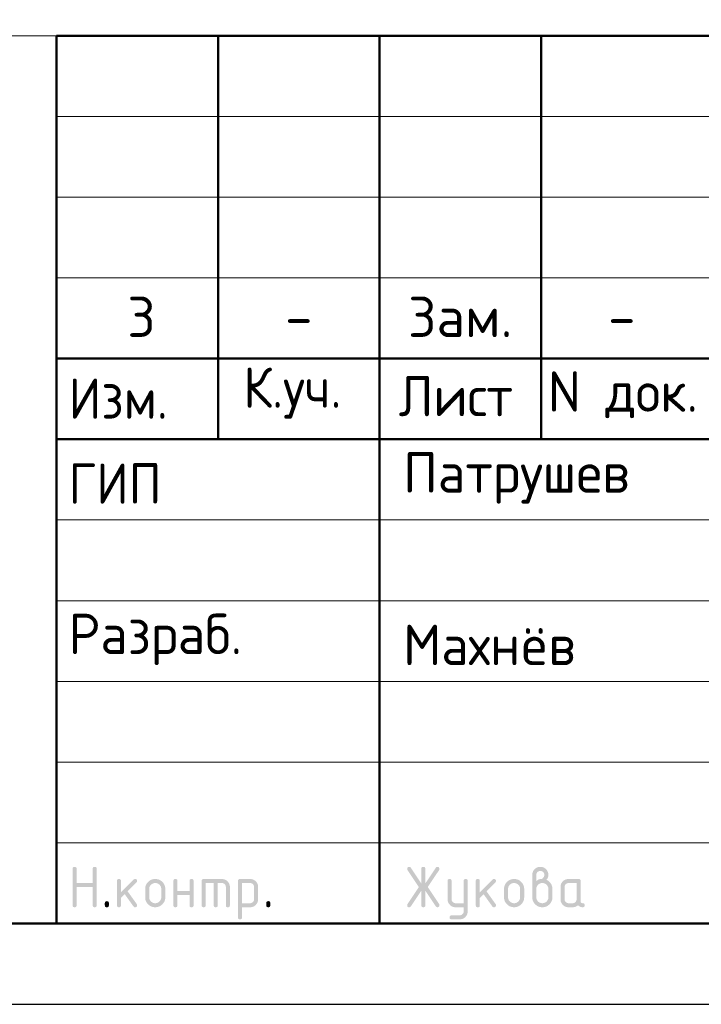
# Model space of a CAD drawing. Header units: millimetres. Extents: x 0 to 42000, y 0 to 29700.
# Tile 5 of 9: x 22772 to 26992, y 0 to 6099. Entities that reach past the tile are written whole.
import ezdxf

# ---------------------------------------------------------------- set-up
doc = ezdxf.new("R2010")
doc.units = ezdxf.units.MM
doc.layers.add('Standard', color=7, linetype='Continuous', lineweight=25)
doc.styles.add('ISOCPEUR', font='txt')

msp = doc.modelspace()

# ---------------------------------------------------------------- hatches: boundary and pattern name
at = {"layer": 'Standard', "linetype": 'Continuous', "lineweight": 25, "transparency": 33554687}
for points in [[(23099.1, 613.8), (23099.1, 838.8), (23099.1, 840.4), (23099.3, 841.7), (23099.5, 843.1), (23099.9, 844.3), (23100.3, 845.4), (23100.8, 846.4), (23101.4, 847.4), (23102.2, 848.2), (23103, 848.9), (23104, 849.5), (23104.9, 850.1), (23106.1, 850.5), (23107.3, 850.9), (23108.7, 851.1), (23110, 851.3), (23111.6, 851.3), (23113.2, 851.3), (23114.5, 851.1), (23115.9, 850.9), (23117.1, 850.5), (23118.3, 850.1), (23119.2, 849.5), (23120.2, 848.9), (23121, 848.2), (23121.8, 847.4), (23122.4, 846.4), (23123, 845.4), (23123.3, 844.3), (23123.7, 843.1), (23123.9, 841.7), (23124.1, 840.4), (23124.1, 838.8), (23124.1, 751.3), (23223.9, 751.3), (23223.9, 838.8), (23223.9, 840.4), (23224, 841.7), (23224.2, 843.1), (23224.6, 844.3), (23225, 845.4), (23225.6, 846.4), (23226.2, 847.4), (23227, 848.2), (23227.8, 848.9), (23228.7, 849.5), (23229.7, 850.1), (23230.9, 850.5), (23232.1, 850.9), (23233.4, 851.1), (23234.8, 851.3), (23236.4, 851.3), (23237.9, 851.3), (23239.3, 851.1), (23240.7, 850.9), (23241.9, 850.5), (23243, 850.1), (23244, 849.5), (23245, 848.9), (23245.8, 848.2), (23246.6, 847.4), (23247.1, 846.4), (23247.7, 845.4), (23248.1, 844.3), (23248.5, 843.1), (23248.7, 841.7), (23248.9, 840.4), (23248.9, 838.8), (23248.9, 613.8), (23248.9, 612.2), (23248.7, 610.9), (23248.5, 609.5), (23248.1, 608.3), (23247.7, 607.1), (23247.1, 606.2), (23246.6, 605.2), (23245.8, 604.4), (23245, 603.6), (23244, 603), (23243, 602.5), (23241.9, 602.1), (23240.7, 601.7), (23239.3, 601.5), (23237.9, 601.3), (23236.4, 601.3), (23234.8, 601.3), (23233.4, 601.5), (23232.1, 601.7), (23230.9, 602.1), (23229.7, 602.5), (23228.7, 603), (23227.8, 603.6), (23227, 604.4), (23226.2, 605.2), (23225.6, 606.2), (23225, 607.1), (23224.6, 608.3), (23224.2, 609.5), (23224, 610.9), (23223.9, 612.2), (23223.9, 613.8), (23223.9, 726.3), (23124.1, 726.3), (23124.1, 613.8), (23124.1, 612.2), (23123.9, 610.9), (23123.7, 609.5), (23123.3, 608.3), (23123, 607.1), (23122.4, 606.2), (23121.8, 605.2), (23121, 604.4), (23120.2, 603.6), (23119.2, 603), (23118.3, 602.5), (23117.1, 602.1), (23115.9, 601.7), (23114.5, 601.5), (23113.2, 601.3), (23111.6, 601.3), (23110, 601.3), (23108.7, 601.5), (23107.3, 601.7), (23106.1, 602.1), (23104.9, 602.5), (23104, 603), (23103, 603.6), (23102.2, 604.4), (23101.4, 605.2), (23100.8, 606.2), (23100.3, 607.1), (23099.9, 608.3), (23099.5, 609.5), (23099.3, 610.9), (23099.1, 612.2)], [(25258.5, 703.7), (25194, 606.8), (25193.1, 605.4), (25192, 604.4), (25190.9, 603.3), (25189.5, 602.7), (25188.2, 602), (25186.7, 601.6), (25185.1, 601.3), (25183.4, 601.3), (25181.8, 601.3), (25180.5, 601.5), (25179.1, 601.7), (25178, 602.1), (25176.8, 602.5), (25175.9, 603.1), (25174.9, 603.7), (25174.1, 604.5), (25173.4, 605.4), (25172.8, 606.4), (25172.2, 607.4), (25171.8, 608.6), (25171.4, 609.9), (25171.3, 611.3), (25171.1, 612.7), (25171.1, 614.3), (25171.1, 616), (25171.6, 617.6), (25172.1, 619.2), (25173.1, 620.8), (25243.4, 726.2), (25173.1, 831.6), (25172.1, 833.2), (25171.6, 834.9), (25171.1, 836.5), (25171.1, 838.2), (25171.1, 839.9), (25171.3, 841.3), (25171.5, 842.7), (25171.8, 843.9), (25172.2, 845.2), (25172.8, 846.2), (25173.4, 847.2), (25174.2, 848), (25175, 848.8), (25175.9, 849.4), (25176.9, 850.1), (25178.1, 850.5), (25179.3, 850.9), (25180.6, 851.1), (25182, 851.3), (25183.6, 851.3), (25185.2, 851.3), (25186.7, 850.9), (25188.2, 850.6), (25189.5, 849.9), (25190.8, 849.2), (25191.9, 848.1), (25193, 847), (25194, 845.6), (25258.5, 748.9), (25258.5, 838.8), (25258.5, 840.3), (25258.7, 841.7), (25258.9, 843.1), (25259.3, 844.3), (25259.7, 845.4), (25260.3, 846.4), (25260.9, 847.4), (25261.7, 848.2), (25262.5, 848.9), (25263.4, 849.5), (25264.4, 850.1), (25265.6, 850.5), (25266.8, 850.9), (25268.1, 851.1), (25269.5, 851.3), (25271.1, 851.3), (25272.6, 851.3), (25274, 851.1), (25275.4, 850.9), (25276.5, 850.5), (25277.7, 850.1), (25278.7, 849.5), (25279.7, 848.9), (25280.5, 848.2), (25281.2, 847.4), (25281.8, 846.4), (25282.4, 845.4), (25282.8, 844.3), (25283.2, 843.1), (25283.4, 841.7), (25283.6, 840.3), (25283.6, 838.8), (25283.6, 748.9), (25348.1, 845.6), (25349.1, 847), (25350.2, 848.1), (25351.4, 849.2), (25352.7, 849.9), (25354, 850.6), (25355.5, 850.9), (25357, 851.3), (25358.7, 851.3), (25360, 851.3), (25361.2, 851), (25362.4, 850.8), (25363.5, 850.3), (25364.6, 849.9), (25365.6, 849.2), (25366.6, 848.4), (25367.5, 847.5), (25368.4, 846.6), (25369, 845.5), (25369.7, 844.5), (25370.2, 843.4), (25370.6, 842.3), (25370.8, 841.1), (25371.1, 839.9), (25371.1, 838.6), (25371.1, 836.7), (25370.5, 835), (25370, 833.2), (25369, 831.6), (25298.7, 726.2), (25369, 620.8), (25370, 619.2), (25370.5, 617.5), (25371.1, 615.8), (25371.1, 614), (25371.1, 612.7), (25370.8, 611.5), (25370.6, 610.3), (25370.2, 609.2), (25369.7, 608.1), (25369.1, 607), (25368.4, 606), (25367.5, 605.1), (25366.7, 604.1), (25365.7, 603.4), (25364.7, 602.7), (25363.6, 602.2), (25362.6, 601.8), (25361.4, 601.5), (25360.2, 601.3), (25358.9, 601.3), (25357.1, 601.3), (25355.6, 601.6), (25354, 602), (25352.6, 602.7), (25351.3, 603.3), (25350.2, 604.4), (25349, 605.4), (25348.1, 606.8), (25283.6, 703.7), (25283.6, 613.8), (25283.6, 612.2), (25283.4, 610.8), (25283.2, 609.5), (25282.8, 608.3), (25282.4, 607.1), (25281.8, 606.2), (25281.2, 605.2), (25280.5, 604.4), (25279.7, 603.6), (25278.7, 603), (25277.7, 602.5), (25276.5, 602.1), (25275.4, 601.7), (25274, 601.5), (25272.6, 601.3), (25271.1, 601.3), (25269.5, 601.3), (25268.1, 601.5), (25266.8, 601.7), (25265.6, 602.1), (25264.4, 602.5), (25263.4, 603), (25262.5, 603.6), (25261.7, 604.4), (25260.9, 605.2), (25260.3, 606.2), (25259.7, 607.1), (25259.3, 608.3), (25258.9, 609.5), (25258.7, 610.8), (25258.5, 612.2), (25258.5, 613.8)], [(23398.9, 694), (23477.5, 772.6), (23478.4, 773.4), (23479.4, 774.1), (23480.4, 774.8), (23481.5, 775.2), (23482.7, 775.7), (23483.9, 775.9), (23485.1, 776.1), (23486.4, 776.1), (23488, 776.1), (23489.3, 775.9), (23490.7, 775.8), (23491.9, 775.4), (23493.1, 775), (23494, 774.4), (23495, 773.8), (23495.8, 773), (23496.6, 772.2), (23497.1, 771.3), (23497.7, 770.3), (23498.1, 769.1), (23498.5, 767.9), (23498.7, 766.6), (23498.9, 765.2), (23498.9, 763.7), (23498.9, 762.4), (23498.7, 761.3), (23498.4, 760.1), (23498, 759), (23497.5, 757.9), (23496.8, 756.9), (23496.1, 755.9), (23495.1, 754.9), (23440.2, 700.1), (23496.4, 621), (23497.7, 619.3), (23498.3, 617.4), (23498.9, 615.6), (23498.9, 613.6), (23498.9, 612.1), (23498.7, 610.7), (23498.5, 609.4), (23498.1, 608.2), (23497.7, 607), (23497.1, 606.1), (23496.6, 605.1), (23495.8, 604.4), (23495, 603.6), (23494, 603), (23493.1, 602.4), (23491.9, 602.1), (23490.7, 601.7), (23489.3, 601.5), (23488, 601.3), (23486.4, 601.3), (23484.8, 601.3), (23483.3, 601.6), (23481.8, 601.9), (23480.5, 602.6), (23479.2, 603.3), (23478.1, 604.3), (23477, 605.3), (23476, 606.6), (23422.2, 682.1), (23398.9, 658.8), (23398.9, 613.8), (23398.9, 612.2), (23398.7, 610.9), (23398.6, 609.5), (23398.2, 608.3), (23397.8, 607.1), (23397.2, 606.2), (23396.6, 605.2), (23395.8, 604.4), (23395, 603.6), (23394, 603), (23393.1, 602.5), (23391.9, 602.1), (23390.7, 601.7), (23389.4, 601.5), (23388, 601.3), (23386.4, 601.3), (23384.9, 601.3), (23383.5, 601.5), (23382.1, 601.7), (23380.9, 602.1), (23379.8, 602.5), (23378.8, 603), (23377.8, 603.6), (23377, 604.4), (23376.2, 605.2), (23375.7, 606.2), (23375.1, 607.1), (23374.7, 608.3), (23374.3, 609.5), (23374.1, 610.8), (23373.9, 612.2), (23373.9, 613.8), (23373.9, 763.7), (23373.9, 765.2), (23374.1, 766.6), (23374.3, 767.9), (23374.7, 769.1), (23375.1, 770.3), (23375.7, 771.3), (23376.2, 772.2), (23377, 773), (23377.8, 773.8), (23378.8, 774.4), (23379.8, 775), (23380.9, 775.4), (23382.1, 775.8), (23383.5, 775.9), (23384.9, 776.1), (23386.4, 776.1), (23388, 776.1), (23389.4, 775.9), (23390.7, 775.8), (23391.9, 775.4), (23393.1, 775), (23394, 774.4), (23395, 773.8), (23395.8, 773), (23396.6, 772.2), (23397.2, 771.3), (23397.8, 770.3), (23398.2, 769.1), (23398.6, 767.9), (23398.7, 766.6), (23398.9, 765.2), (23398.9, 763.7)], [(23748.7, 676.2), (23748.7, 613.8), (23748.7, 612.2), (23748.5, 610.8), (23748.3, 609.5), (23747.9, 608.3), (23747.5, 607.1), (23746.9, 606.2), (23746.3, 605.2), (23745.5, 604.4), (23744.8, 603.6), (23743.8, 603), (23742.8, 602.5), (23741.6, 602.1), (23740.4, 601.7), (23739.1, 601.5), (23737.7, 601.3), (23736.1, 601.3), (23734.6, 601.3), (23733.2, 601.5), (23731.8, 601.7), (23730.7, 602.1), (23729.5, 602.5), (23728.5, 603), (23727.5, 603.6), (23726.8, 604.4), (23726, 605.2), (23725.4, 606.2), (23724.8, 607.1), (23724.4, 608.3), (23724, 609.5), (23723.8, 610.8), (23723.6, 612.2), (23723.6, 613.8), (23723.6, 763.7), (23723.6, 765.2), (23723.8, 766.6), (23724, 767.9), (23724.4, 769.1), (23724.8, 770.3), (23725.4, 771.3), (23726, 772.2), (23726.8, 773), (23727.5, 773.8), (23728.5, 774.4), (23729.5, 775), (23730.7, 775.4), (23731.8, 775.8), (23733.2, 775.9), (23734.6, 776.1), (23736.1, 776.1), (23737.7, 776.1), (23739.1, 775.9), (23740.4, 775.8), (23741.6, 775.4), (23742.8, 775), (23743.8, 774.4), (23744.8, 773.8), (23745.5, 773), (23746.3, 772.2), (23746.9, 771.3), (23747.5, 770.3), (23747.9, 769.1), (23748.3, 768), (23748.5, 766.6), (23748.7, 765.2), (23748.7, 763.7), (23748.7, 701.2), (23823.3, 701.2), (23823.3, 763.7), (23823.3, 765.2), (23823.5, 766.6), (23823.7, 768), (23824.1, 769.1), (23824.5, 770.3), (23825.1, 771.3), (23825.7, 772.2), (23826.5, 773), (23827.3, 773.8), (23828.2, 774.4), (23829.2, 775), (23830.4, 775.4), (23831.6, 775.8), (23832.9, 775.9), (23834.3, 776.1), (23835.9, 776.1), (23837.4, 776.1), (23838.8, 775.9), (23840.2, 775.8), (23841.3, 775.4), (23842.5, 775), (23843.5, 774.4), (23844.5, 773.8), (23845.3, 773), (23846, 772.2), (23846.6, 771.3), (23847.2, 770.3), (23847.6, 769.1), (23848, 767.9), (23848.2, 766.6), (23848.4, 765.2), (23848.4, 763.7), (23848.4, 613.8), (23848.4, 612.2), (23848.2, 610.8), (23848, 609.5), (23847.6, 608.3), (23847.2, 607.1), (23846.6, 606.2), (23846, 605.2), (23845.3, 604.4), (23844.5, 603.6), (23843.5, 603), (23842.5, 602.5), (23841.3, 602.1), (23840.2, 601.7), (23838.8, 601.5), (23837.4, 601.3), (23835.9, 601.3), (23834.3, 601.3), (23832.9, 601.5), (23831.6, 601.7), (23830.4, 602.1), (23829.2, 602.5), (23828.2, 603), (23827.3, 603.6), (23826.5, 604.4), (23825.7, 605.2), (23825.1, 606.2), (23824.5, 607.1), (23824.1, 608.3), (23823.7, 609.5), (23823.5, 610.8), (23823.3, 612.2), (23823.3, 613.8), (23823.3, 676.2)], [(23911, 776.1), (24023.4, 776.1), (24026, 776.1), (24028.5, 775.9), (24031, 775.7), (24033.4, 775.2), (24035.8, 774.8), (24038.1, 774.1), (24040.4, 773.4), (24042.6, 772.5), (24044.8, 771.6), (24047, 770.5), (24049.1, 769.3), (24051.1, 767.9), (24053.1, 766.6), (24055, 765), (24056.9, 763.4), (24058.8, 761.6), (24060.6, 759.7), (24062.2, 757.8), (24063.8, 755.9), (24065.1, 753.9), (24066.5, 751.9), (24067.6, 749.8), (24068.8, 747.7), (24069.7, 745.4), (24070.6, 743.2), (24071.3, 740.9), (24072, 738.6), (24072.4, 736.2), (24072.9, 733.8), (24073.1, 731.3), (24073.3, 728.8), (24073.3, 726.2), (24073.3, 613.8), (24073.3, 612.2), (24073.1, 610.8), (24072.9, 609.5), (24072.6, 608.3), (24072.2, 607.1), (24071.6, 606.2), (24071, 605.2), (24070.2, 604.4), (24069.4, 603.6), (24068.4, 603), (24067.5, 602.5), (24066.3, 602.1), (24065.1, 601.7), (24063.8, 601.5), (24062.4, 601.3), (24060.8, 601.3), (24059.3, 601.3), (24057.9, 601.5), (24056.5, 601.7), (24055.3, 602.1), (24054.2, 602.5), (24053.2, 603), (24052.2, 603.6), (24051.4, 604.4), (24050.6, 605.2), (24050.1, 606.2), (24049.5, 607.1), (24049.1, 608.3), (24048.7, 609.5), (24048.5, 610.8), (24048.3, 612.2), (24048.3, 613.8), (24048.3, 726.1), (24048.3, 728.8), (24047.8, 731.2), (24047.4, 733.7), (24046.5, 735.9), (24045.6, 738.1), (24044.3, 740.1), (24042.9, 742.1), (24041.1, 743.9), (24039.3, 745.7), (24037.3, 747.1), (24035.3, 748.4), (24033.1, 749.3), (24030.9, 750.2), (24028.4, 750.7), (24026, 751.1), (24023.4, 751.1), (23998.4, 751.1), (23998.4, 613.8), (23998.4, 612.2), (23998.2, 610.8), (23998, 609.5), (23997.7, 608.3), (23997.3, 607.1), (23996.7, 606.2), (23996.1, 605.2), (23995.3, 604.4), (23994.5, 603.6), (23993.5, 603), (23992.6, 602.5), (23991.4, 602.1), (23990.2, 601.7), (23988.8, 601.5), (23987.5, 601.3), (23985.9, 601.3), (23984.3, 601.3), (23983, 601.5), (23981.6, 601.7), (23980.4, 602.1), (23979.3, 602.5), (23978.3, 603), (23977.3, 603.6), (23976.5, 604.4), (23975.7, 605.2), (23975.2, 606.2), (23974.6, 607.1), (23974.2, 608.3), (23973.8, 609.5), (23973.6, 610.8), (23973.4, 612.2), (23973.4, 613.8), (23973.4, 751.1), (23923.5, 751.1), (23923.5, 613.8), (23923.5, 612.2), (23923.3, 610.8), (23923.1, 609.5), (23922.7, 608.3), (23922.4, 607.1), (23921.8, 606.2), (23921.2, 605.2), (23920.4, 604.4), (23919.6, 603.6), (23918.6, 603), (23917.7, 602.5), (23916.5, 602.1), (23915.3, 601.7), (23913.9, 601.5), (23912.6, 601.3), (23911, 601.3), (23909.4, 601.3), (23908.1, 601.5), (23906.7, 601.7), (23905.5, 602.1), (23904.4, 602.5), (23903.4, 603), (23902.4, 603.6), (23901.6, 604.4), (23900.8, 605.2), (23900.2, 606.2), (23899.7, 607.1), (23899.3, 608.3), (23898.9, 609.5), (23898.7, 610.8), (23898.5, 612.2), (23898.5, 613.8), (23898.5, 763.7), (23898.5, 765.2), (23898.7, 766.6), (23898.9, 767.9), (23899.3, 769.1), (23899.6, 770.3), (23900.2, 771.3), (23900.8, 772.2), (23901.6, 773), (23902.4, 773.8), (23903.4, 774.4), (23904.3, 775), (23905.5, 775.4), (23906.7, 775.8), (23908, 775.9), (23909.4, 776.1)], [(25520.8, 576), (25520.8, 601.3), (25471, 601.3), (25468.3, 601.3), (25465.8, 601.5), (25463.3, 601.7), (25460.9, 602.2), (25458.5, 602.6), (25456.2, 603.3), (25453.8, 604), (25451.6, 604.9), (25449.4, 605.8), (25447.3, 607), (25445.2, 608.1), (25443.2, 609.5), (25441.2, 610.8), (25439.3, 612.4), (25437.4, 614), (25435.6, 615.9), (25433.8, 617.7), (25432.2, 619.6), (25430.6, 621.5), (25429.2, 623.5), (25427.9, 625.6), (25426.8, 627.7), (25425.6, 629.8), (25424.7, 632), (25423.8, 634.2), (25423.1, 636.5), (25422.5, 638.8), (25422, 641.2), (25421.6, 643.6), (25421.3, 646.1), (25421.1, 648.6), (25421.1, 651.2), (25421.1, 763.7), (25421.1, 765.2), (25421.3, 766.6), (25421.5, 767.9), (25421.9, 769.1), (25422.3, 770.3), (25422.9, 771.3), (25423.5, 772.2), (25424.2, 773), (25425, 773.8), (25426, 774.4), (25427, 775), (25428.1, 775.4), (25429.3, 775.8), (25430.7, 775.9), (25432.1, 776.1), (25433.6, 776.1), (25435.2, 776.1), (25436.6, 775.9), (25437.9, 775.8), (25439.1, 775.4), (25440.3, 775), (25441.3, 774.4), (25442.2, 773.8), (25443, 773), (25443.8, 772.2), (25444.4, 771.3), (25445, 770.3), (25445.4, 769.1), (25445.8, 768), (25446, 766.6), (25446.2, 765.2), (25446.2, 763.7), (25446.2, 651.3), (25446.2, 648.8), (25446.6, 646.4), (25447.1, 644), (25448, 641.8), (25448.9, 639.6), (25450.3, 637.6), (25451.7, 635.6), (25453.5, 633.7), (25455.3, 631.9), (25457.4, 630.5), (25459.4, 629.1), (25461.6, 628.2), (25463.8, 627.3), (25466.1, 626.8), (25468.5, 626.3), (25471, 626.3), (25520.8, 626.3), (25520.8, 763.7), (25520.8, 765.2), (25521, 766.6), (25521.2, 768), (25521.6, 769.1), (25522, 770.3), (25522.6, 771.3), (25523.2, 772.2), (25524, 773), (25524.7, 773.8), (25525.7, 774.4), (25526.7, 775), (25527.9, 775.4), (25529, 775.8), (25530.4, 775.9), (25531.8, 776.1), (25533.4, 776.1), (25534.9, 776.1), (25536.3, 775.9), (25537.7, 775.8), (25538.8, 775.4), (25540, 775), (25541, 774.4), (25542, 773.8), (25542.7, 773), (25543.5, 772.2), (25544.1, 771.3), (25544.7, 770.3), (25545.1, 769.1), (25545.5, 768), (25545.7, 766.6), (25545.9, 765.2), (25545.9, 763.7), (25545.9, 576.3), (25545.9, 573.7), (25545.7, 571.2), (25545.4, 568.7), (25545, 566.3), (25544.5, 563.9), (25543.9, 561.6), (25543.2, 559.3), (25542.3, 557.1), (25541.4, 554.9), (25540.3, 552.8), (25539.2, 550.6), (25537.9, 548.6), (25536.5, 546.6), (25535, 544.7), (25533.4, 542.8), (25531.6, 540.9), (25529.8, 539.1), (25528, 537.5), (25526.1, 535.9), (25524.1, 534.6), (25522.1, 533.2), (25520, 532.1), (25517.9, 530.9), (25515.7, 530), (25513.5, 529.1), (25511.2, 528.4), (25509, 527.7), (25506.6, 527.3), (25504.2, 526.8), (25501.7, 526.6), (25499.2, 526.4), (25496.6, 526.4), (25446.2, 526.4), (25444.6, 526.4), (25443.2, 526.6), (25441.9, 526.8), (25440.7, 527.2), (25439.5, 527.6), (25438.5, 528.1), (25437.6, 528.7), (25436.8, 529.5), (25436, 530.3), (25435.4, 531.3), (25434.8, 532.3), (25434.4, 533.4), (25434, 534.6), (25433.9, 536), (25433.7, 537.3), (25433.7, 538.9), (25433.7, 540.1), (25433.9, 541.3), (25434.1, 542.5), (25434.6, 543.5), (25435.1, 544.6), (25435.8, 545.7), (25436.5, 546.7), (25437.4, 547.6), (25438.4, 548.6), (25439.4, 549.3), (25440.4, 550), (25441.5, 550.5), (25442.6, 550.9), (25443.8, 551.2), (25444.9, 551.4), (25446.2, 551.4), (25495.9, 551.4), (25498.6, 551.4), (25501, 551.9), (25503.4, 552.3), (25505.7, 553.2), (25507.9, 554), (25509.9, 555.4), (25511.9, 556.7), (25513.7, 558.4), (25515.5, 560.2), (25516.8, 562.1), (25518.1, 564.1), (25519, 566.3), (25519.9, 568.5), (25520.4, 570.9), (25520.8, 573.3)], [(25621, 694), (25699.6, 772.6), (25700.5, 773.4), (25701.5, 774.1), (25702.5, 774.8), (25703.6, 775.2), (25704.7, 775.7), (25705.9, 775.9), (25707.2, 776.1), (25708.5, 776.1), (25710, 776.1), (25711.4, 775.9), (25712.8, 775.8), (25714, 775.4), (25715.1, 775), (25716.1, 774.4), (25717.1, 773.8), (25717.9, 773), (25718.6, 772.2), (25719.2, 771.3), (25719.8, 770.3), (25720.2, 769.1), (25720.6, 767.9), (25720.8, 766.6), (25721, 765.2), (25721, 763.7), (25721, 762.4), (25720.8, 761.3), (25720.5, 760.1), (25720, 759), (25719.6, 757.9), (25718.8, 756.9), (25718.1, 755.9), (25717.2, 754.9), (25662.3, 700.1), (25718.5, 621), (25719.8, 619.3), (25720.4, 617.4), (25721, 615.6), (25721, 613.6), (25721, 612.1), (25720.8, 610.7), (25720.6, 609.4), (25720.2, 608.2), (25719.8, 607), (25719.2, 606.1), (25718.6, 605.1), (25717.9, 604.4), (25717.1, 603.6), (25716.1, 603), (25715.1, 602.4), (25714, 602.1), (25712.8, 601.7), (25711.4, 601.5), (25710, 601.3), (25708.5, 601.3), (25706.8, 601.3), (25705.3, 601.6), (25703.9, 601.9), (25702.6, 602.6), (25701.3, 603.3), (25700.1, 604.3), (25699, 605.3), (25698.1, 606.6), (25644.3, 682.1), (25621, 658.8), (25621, 613.8), (25621, 612.2), (25620.8, 610.9), (25620.6, 609.5), (25620.2, 608.3), (25619.8, 607.1), (25619.3, 606.2), (25618.7, 605.2), (25617.9, 604.4), (25617.1, 603.6), (25616.1, 603), (25615.1, 602.5), (25614, 602.1), (25612.8, 601.7), (25611.4, 601.5), (25610.1, 601.3), (25608.5, 601.3), (25606.9, 601.3), (25605.6, 601.5), (25604.2, 601.7), (25603, 602.1), (25601.8, 602.5), (25600.9, 603), (25599.9, 603.6), (25599.1, 604.4), (25598.3, 605.2), (25597.7, 606.2), (25597.1, 607.1), (25596.8, 608.3), (25596.4, 609.5), (25596.2, 610.8), (25596, 612.2), (25596, 613.8), (25596, 763.7), (25596, 765.2), (25596.2, 766.6), (25596.4, 767.9), (25596.8, 769.1), (25597.1, 770.3), (25597.7, 771.3), (25598.3, 772.2), (25599.1, 773), (25599.9, 773.8), (25600.9, 774.4), (25601.8, 775), (25603, 775.4), (25604.2, 775.8), (25605.6, 775.9), (25606.9, 776.1), (25608.5, 776.1), (25610.1, 776.1), (25611.4, 775.9), (25612.8, 775.8), (25614, 775.4), (25615.1, 775), (25616.1, 774.4), (25617.1, 773.8), (25617.9, 773), (25618.7, 772.2), (25619.3, 771.3), (25619.8, 770.3), (25620.2, 769.1), (25620.6, 767.9), (25620.8, 766.6), (25621, 765.2), (25621, 763.7)], [(23299, 626.3), (23299, 627.9), (23299.2, 629.3), (23299.4, 630.6), (23299.8, 631.8), (23300.2, 633), (23300.8, 634), (23301.3, 634.9), (23302.1, 635.7), (23302.9, 636.5), (23303.9, 637.1), (23304.9, 637.7), (23306, 638.1), (23307.2, 638.5), (23308.6, 638.7), (23309.9, 638.9), (23311.5, 638.9), (23313.1, 638.9), (23314.5, 638.7), (23315.8, 638.5), (23317, 638.1), (23318.2, 637.7), (23319.1, 637.1), (23320.1, 636.5), (23320.9, 635.7), (23321.7, 634.9), (23322.3, 634), (23322.9, 633), (23323.3, 631.8), (23323.6, 630.6), (23323.8, 629.3), (23324, 627.9), (23324, 626.3), (23324, 613.8), (23324, 612.2), (23323.8, 610.9), (23323.6, 609.5), (23323.3, 608.3), (23322.9, 607.2), (23322.3, 606.2), (23321.7, 605.2), (23320.9, 604.4), (23320.1, 603.6), (23319.1, 603), (23318.2, 602.5), (23317, 602.1), (23315.8, 601.7), (23314.5, 601.5), (23313.1, 601.3), (23311.5, 601.3), (23309.9, 601.3), (23308.6, 601.5), (23307.2, 601.7), (23306, 602.1), (23304.9, 602.5), (23303.9, 603), (23302.9, 603.6), (23302.1, 604.4), (23301.3, 605.2), (23300.8, 606.2), (23300.2, 607.2), (23299.8, 608.3), (23299.4, 609.5), (23299.2, 610.9), (23299, 612.2), (23299, 613.8)], [(24298.3, 626.3), (24298.3, 627.9), (24298.5, 629.3), (24298.7, 630.6), (24299.1, 631.8), (24299.5, 633), (24300.1, 634), (24300.6, 634.9), (24301.4, 635.7), (24302.2, 636.5), (24303.2, 637.1), (24304.2, 637.7), (24305.3, 638.1), (24306.5, 638.5), (24307.9, 638.7), (24309.3, 638.9), (24310.8, 638.9), (24312.4, 638.9), (24313.8, 638.7), (24315.1, 638.5), (24316.3, 638.1), (24317.5, 637.7), (24318.5, 637.1), (24319.4, 636.5), (24320.2, 635.7), (24321, 634.9), (24321.6, 634), (24322.2, 633), (24322.6, 631.8), (24323, 630.6), (24323.2, 629.3), (24323.3, 627.9), (24323.3, 626.3), (24323.3, 613.8), (24323.3, 612.2), (24323.2, 610.9), (24323, 609.5), (24322.6, 608.3), (24322.2, 607.2), (24321.6, 606.2), (24321, 605.2), (24320.2, 604.4), (24319.4, 603.6), (24318.5, 603), (24317.5, 602.5), (24316.3, 602.1), (24315.1, 601.7), (24313.8, 601.5), (24312.4, 601.3), (24310.8, 601.3), (24309.3, 601.3), (24307.9, 601.5), (24306.5, 601.7), (24305.3, 602.1), (24304.2, 602.5), (24303.2, 603), (24302.2, 603.6), (24301.4, 604.4), (24300.6, 605.2), (24300.1, 606.2), (24299.5, 607.2), (24299.1, 608.3), (24298.7, 609.5), (24298.5, 610.9), (24298.3, 612.2), (24298.3, 613.8)]]:
    msp.add_hatch(color=7, dxfattribs=at).paths.add_polyline_path(points, flags=16)
h = msp.add_hatch(color=7, dxfattribs=at)
h.paths.add_polyline_path([(25970.7, 763.7), (25974.7, 766.9), (25978.5, 769.2), (25982.3, 771.5), (25986, 773.1), (25989.6, 774.7), (25993.1, 775.5), (25996.6, 776.2), (25999.9, 776.2), (26001.8, 776.2), (26003.7, 776.8), (26005.6, 777.3), (26007.4, 778.4), (26009.2, 779.5), (26010.9, 781.1), (26012.6, 782.8), (26014.3, 784.9), (26015.9, 787), (26017.1, 789), (26018.3, 791), (26019.1, 793.1), (26019.9, 795.1), (26020.3, 797.1), (26020.7, 799.2), (26020.7, 801.2), (26020.7, 803.9), (26020.3, 806.3), (26019.8, 808.7), (26018.9, 811), (26018, 813.2), (26016.7, 815.2), (26015.3, 817.2), (26013.5, 819), (26011.7, 820.8), (26009.7, 822.2), (26007.7, 823.5), (26005.5, 824.4), (26003.3, 825.3), (26000.8, 825.8), (25998.4, 826.2), (25995.7, 826.2), (25993.1, 826.2), (25990.7, 825.8), (25988.3, 825.3), (25986.1, 824.4), (25983.9, 823.5), (25981.9, 822.1), (25979.9, 820.7), (25978, 818.9), (25976.2, 817.1), (25974.8, 815.1), (25973.5, 813.1), (25972.6, 810.9), (25971.6, 808.6), (25971.2, 806.2), (25970.7, 803.8), (25970.7, 801.2)])
h.paths.add_polyline_path([(26033, 771.2), (26037.3, 769.4), (26041.2, 767), (26045, 764.7), (26048.5, 761.8), (26051.9, 759), (26054.8, 755.6), (26057.8, 752.2), (26060.3, 748.3), (26062.9, 744.3), (26064.8, 740.2), (26066.7, 736.1), (26067.9, 731.8), (26069.2, 727.5), (26069.8, 723), (26070.5, 718.5), (26070.5, 713.8), (26070.5, 663.8), (26070.5, 660.5), (26070.2, 657.4), (26069.9, 654.2), (26069.3, 651.2), (26068.8, 648.2), (26067.9, 645.3), (26067, 642.4), (26065.9, 639.6), (26064.8, 636.9), (26063.3, 634.2), (26061.9, 631.6), (26060.2, 629.1), (26058.5, 626.5), (26056.5, 624.1), (26054.5, 621.7), (26052.2, 619.5), (26049.9, 617.2), (26047.5, 615.2), (26045.1, 613.2), (26042.6, 611.5), (26040.1, 609.8), (26037.5, 608.4), (26034.8, 607), (26032.1, 605.8), (26029.3, 604.7), (26026.4, 603.8), (26023.5, 603), (26020.5, 602.4), (26017.5, 601.9), (26014.4, 601.6), (26011.3, 601.3), (26008.1, 601.3), (26004.8, 601.3), (26001.7, 601.6), (25998.5, 601.9), (25995.5, 602.4), (25992.5, 603), (25989.6, 603.9), (25986.7, 604.7), (25984, 605.9), (25981.2, 607), (25978.6, 608.4), (25975.9, 609.9), (25973.4, 611.6), (25970.9, 613.3), (25968.5, 615.3), (25966.1, 617.3), (25963.8, 619.6), (25961.6, 621.9), (25959.6, 624.2), (25957.6, 626.7), (25955.9, 629.2), (25954.2, 631.7), (25952.8, 634.3), (25951.4, 637), (25950.2, 639.8), (25949.1, 642.5), (25948.2, 645.4), (25947.4, 648.3), (25946.8, 651.3), (25946.3, 654.3), (25946, 657.4), (25945.7, 660.5), (25945.7, 663.8), (25945.7, 801.3), (25945.7, 803.9), (25945.9, 806.4), (25946.1, 809), (25946.6, 811.4), (25947.1, 813.8), (25947.7, 816.1), (25948.4, 818.5), (25949.3, 820.7), (25950.2, 822.9), (25951.4, 825), (25952.5, 827.1), (25953.9, 829.1), (25955.2, 831.2), (25956.8, 833.1), (25958.4, 835), (25960.2, 836.8), (25962, 838.6), (25964, 840.2), (25965.9, 841.8), (25967.9, 843.1), (25969.9, 844.5), (25972, 845.6), (25974.1, 846.8), (25976.3, 847.7), (25978.5, 848.6), (25980.8, 849.2), (25983.2, 849.9), (25985.6, 850.4), (25988, 850.8), (25990.5, 851.1), (25993, 851.3), (25995.6, 851.3), (25998.2, 851.3), (26000.7, 851.1), (26003.2, 850.8), (26005.6, 850.4), (26008, 849.9), (26010.4, 849.2), (26012.7, 848.5), (26014.9, 847.6), (26017.1, 846.7), (26019.2, 845.6), (26021.3, 844.5), (26023.3, 843.1), (26025.3, 841.7), (26027.3, 840.1), (26029.2, 838.5), (26031, 836.7), (26032.8, 834.9), (26034.4, 833), (26035.9, 831), (26037.3, 829), (26038.6, 827), (26039.8, 824.9), (26040.9, 822.8), (26041.8, 820.6), (26042.7, 818.3), (26043.4, 816), (26044.1, 813.7), (26044.5, 811.3), (26045, 808.9), (26045.2, 806.4), (26045.4, 803.9), (26045.4, 801.3), (26045.4, 796.6), (26044.6, 792.3), (26043.9, 788.1), (26042.3, 784.3), (26040.8, 780.5), (26038.4, 777.2), (26036.1, 774)], flags=16)
h.paths.add_polyline_path([(26045.4, 663.8), (26045.4, 713.8), (26045.4, 717.7), (26044.7, 721.3), (26044.1, 724.9), (26042.7, 728.2), (26041.3, 731.5), (26039.3, 734.5), (26037.3, 737.6), (26034.6, 740.3), (26031.9, 743.1), (26028.8, 745.1), (26025.8, 747.2), (26022.5, 748.5), (26019.2, 749.9), (26015.6, 750.6), (26012, 751.3), (26008.1, 751.3), (26004.2, 751.3), (26000.6, 750.6), (25996.9, 749.9), (25993.6, 748.5), (25990.3, 747.2), (25987.3, 745.1), (25984.3, 743.1), (25981.6, 740.3), (25978.9, 737.6), (25976.8, 734.5), (25974.8, 731.5), (25973.4, 728.2), (25972.1, 724.9), (25971.4, 721.3), (25970.7, 717.7), (25970.7, 713.8), (25970.7, 663.8), (25970.7, 659.9), (25971.4, 656.3), (25972.1, 652.6), (25973.4, 649.3), (25974.8, 646), (25976.8, 643), (25978.9, 639.9), (25981.6, 637.2), (25984.3, 634.5), (25987.3, 632.5), (25990.3, 630.4), (25993.6, 629.1), (25996.9, 627.7), (26000.6, 627), (26004.2, 626.3), (26008.1, 626.3), (26012, 626.3), (26015.6, 627), (26019.2, 627.7), (26022.5, 629.1), (26025.8, 630.4), (26028.8, 632.5), (26031.9, 634.6), (26034.6, 637.3), (26037.3, 640.1), (26039.3, 643.1), (26041.3, 646.1), (26042.7, 649.4), (26044.1, 652.7), (26044.7, 656.3), (26045.4, 659.9)])
h = msp.add_hatch(color=7, dxfattribs=at)
h.paths.add_polyline_path([(23548.8, 663.7), (23548.8, 713.7), (23548.8, 716.9), (23549, 720.1), (23549.3, 723.2), (23549.9, 726.2), (23550.5, 729.2), (23551.3, 732.1), (23552.2, 734.9), (23553.3, 737.7), (23554.5, 740.5), (23555.9, 743.1), (23557.3, 745.8), (23559, 748.3), (23560.7, 750.8), (23562.7, 753.2), (23564.7, 755.6), (23567, 757.9), (23569.3, 760.2), (23571.7, 762.2), (23574.1, 764.2), (23576.6, 765.9), (23579.1, 767.6), (23581.8, 769), (23584.4, 770.4), (23587.2, 771.6), (23589.9, 772.7), (23592.8, 773.6), (23595.7, 774.4), (23598.7, 775), (23601.7, 775.6), (23604.8, 775.9), (23607.9, 776.1), (23611.1, 776.1), (23614.4, 776.1), (23617.6, 775.9), (23620.7, 775.6), (23623.8, 775), (23626.8, 774.5), (23629.7, 773.6), (23632.6, 772.8), (23635.4, 771.6), (23638.1, 770.5), (23640.8, 769.1), (23643.4, 767.7), (23645.9, 766), (23648.4, 764.3), (23650.8, 762.3), (23653.2, 760.3), (23655.5, 758.1), (23657.7, 755.8), (23659.7, 753.4), (23661.7, 751), (23663.4, 748.5), (23665.1, 746), (23666.5, 743.4), (23667.9, 740.7), (23669, 737.9), (23670.1, 735.2), (23671, 732.3), (23671.8, 729.4), (23672.4, 726.3), (23673, 723.3), (23673.2, 720.1), (23673.5, 717), (23673.5, 713.7), (23673.5, 663.7), (23673.5, 660.5), (23673.2, 657.4), (23673, 654.2), (23672.4, 651.2), (23671.8, 648.2), (23671, 645.4), (23670.1, 642.5), (23669, 639.7), (23667.8, 637), (23666.4, 634.3), (23665, 631.7), (23663.3, 629.2), (23661.6, 626.6), (23659.6, 624.2), (23657.6, 621.8), (23655.3, 619.5), (23653, 617.3), (23650.6, 615.3), (23648.2, 613.3), (23645.7, 611.6), (23643.2, 609.8), (23640.5, 608.4), (23637.9, 607), (23635.1, 605.9), (23632.4, 604.7), (23629.5, 603.9), (23626.6, 603), (23623.6, 602.4), (23620.6, 601.9), (23617.5, 601.6), (23614.4, 601.3), (23611.1, 601.3), (23607.9, 601.3), (23604.8, 601.6), (23601.7, 601.9), (23598.7, 602.4), (23595.7, 603), (23592.8, 603.9), (23589.9, 604.7), (23587.2, 605.9), (23584.4, 607), (23581.8, 608.4), (23579.1, 609.8), (23576.6, 611.6), (23574.1, 613.3), (23571.7, 615.3), (23569.3, 617.3), (23567, 619.5), (23564.7, 621.8), (23562.7, 624.2), (23560.7, 626.6), (23559, 629.2), (23557.3, 631.7), (23555.9, 634.3), (23554.5, 637), (23553.3, 639.7), (23552.2, 642.5), (23551.3, 645.4), (23550.5, 648.2), (23549.9, 651.2), (23549.3, 654.2), (23549, 657.4), (23548.8, 660.5)], flags=16)
h.paths.add_polyline_path([(23648.5, 663.8), (23648.5, 713.8), (23648.5, 717.7), (23647.8, 721.3), (23647.1, 724.9), (23645.7, 728.2), (23644.4, 731.5), (23642.3, 734.5), (23640.3, 737.6), (23637.5, 740.3), (23634.8, 743.1), (23631.8, 745.1), (23628.8, 747.2), (23625.5, 748.5), (23622.2, 749.9), (23618.6, 750.6), (23615, 751.3), (23611.1, 751.3), (23607.3, 751.3), (23603.7, 750.6), (23600.1, 749.9), (23596.8, 748.5), (23593.5, 747.2), (23590.5, 745.1), (23587.5, 743.1), (23584.7, 740.3), (23582, 737.6), (23580, 734.5), (23577.9, 731.5), (23576.5, 728.2), (23575.2, 724.9), (23574.5, 721.3), (23573.8, 717.7), (23573.8, 713.8), (23573.8, 663.8), (23573.8, 659.9), (23574.5, 656.3), (23575.2, 652.6), (23576.5, 649.3), (23577.9, 646), (23579.9, 643), (23581.9, 639.9), (23584.6, 637.2), (23587.4, 634.5), (23590.4, 632.5), (23593.4, 630.4), (23596.7, 629.1), (23600, 627.7), (23603.6, 627), (23607.2, 626.3), (23611.1, 626.3), (23615, 626.3), (23618.6, 627), (23622.2, 627.7), (23625.5, 629.1), (23628.8, 630.4), (23631.8, 632.5), (23634.8, 634.6), (23637.5, 637.3), (23640.3, 640.1), (23642.3, 643.1), (23644.4, 646.1), (23645.7, 649.4), (23647.1, 652.7), (23647.8, 656.3), (23648.5, 659.9)])
h = msp.add_hatch(color=7, dxfattribs=at)
h.paths.add_polyline_path([(24123.4, 763.7), (24123.4, 765.2), (24123.6, 766.6), (24123.8, 768), (24124.2, 769.1), (24124.6, 770.3), (24125.2, 771.3), (24125.8, 772.2), (24126.6, 773), (24127.3, 773.8), (24128.3, 774.4), (24129.3, 775), (24130.5, 775.4), (24131.6, 775.8), (24133, 775.9), (24134.4, 776.1), (24135.9, 776.1), (24198.3, 776.1), (24200.9, 776.1), (24203.4, 775.9), (24206, 775.7), (24208.4, 775.2), (24210.8, 774.8), (24213.1, 774.1), (24215.4, 773.4), (24217.7, 772.5), (24219.9, 771.6), (24222, 770.5), (24224.1, 769.4), (24226.1, 768), (24228.1, 766.7), (24230, 765.1), (24231.9, 763.5), (24233.7, 761.7), (24235.5, 759.9), (24237.1, 757.9), (24238.7, 756), (24240.1, 754), (24241.4, 752), (24242.6, 749.9), (24243.7, 747.8), (24244.6, 745.6), (24245.5, 743.3), (24246.2, 741), (24246.8, 738.7), (24247.3, 736.3), (24247.7, 733.9), (24248, 731.3), (24248.2, 728.8), (24248.2, 726.2), (24248.2, 651.2), (24248.2, 648.6), (24248, 646.1), (24247.7, 643.6), (24247.3, 641.2), (24246.8, 638.8), (24246.2, 636.5), (24245.5, 634.2), (24244.6, 632), (24243.7, 629.8), (24242.6, 627.7), (24241.4, 625.6), (24240.1, 623.5), (24238.7, 621.5), (24237.1, 619.6), (24235.6, 617.7), (24233.8, 615.9), (24232, 614), (24230, 612.4), (24228.1, 610.8), (24226.1, 609.5), (24224.1, 608.1), (24222, 607), (24219.9, 605.8), (24217.7, 604.9), (24215.5, 604), (24213.1, 603.3), (24210.8, 602.6), (24208.4, 602.2), (24206, 601.7), (24203.5, 601.5), (24201, 601.3), (24198.3, 601.3), (24148.5, 601.3), (24148.5, 538.9), (24148.5, 537.3), (24148.3, 535.9), (24148.1, 534.6), (24147.7, 533.4), (24147.3, 532.2), (24146.7, 531.3), (24146.1, 530.3), (24145.4, 529.5), (24144.6, 528.7), (24143.6, 528.1), (24142.6, 527.6), (24141.4, 527.2), (24140.3, 526.8), (24138.9, 526.6), (24137.5, 526.4), (24136, 526.4), (24134.4, 526.4), (24133, 526.6), (24131.6, 526.8), (24130.5, 527.2), (24129.3, 527.6), (24128.3, 528.1), (24127.3, 528.7), (24126.6, 529.5), (24125.8, 530.3), (24125.2, 531.3), (24124.6, 532.2), (24124.2, 533.4), (24123.8, 534.6), (24123.6, 535.9), (24123.4, 537.3), (24123.4, 538.9)], flags=16)
h.paths.add_polyline_path([(24148.5, 751.1), (24148.5, 626.3), (24198.3, 626.3), (24200.9, 626.3), (24203.3, 626.8), (24205.7, 627.2), (24207.9, 628.2), (24210.1, 629.1), (24212.1, 630.4), (24214.1, 631.8), (24215.9, 633.6), (24217.7, 635.4), (24219.1, 637.4), (24220.4, 639.5), (24221.3, 641.7), (24222.3, 643.9), (24222.7, 646.3), (24223.2, 648.7), (24223.2, 651.3), (24223.2, 726.1), (24223.2, 728.8), (24222.7, 731.2), (24222.3, 733.7), (24221.4, 735.9), (24220.5, 738.1), (24219.1, 740.1), (24217.8, 742.1), (24216, 743.9), (24214.2, 745.7), (24212.2, 747.1), (24210.2, 748.4), (24208, 749.3), (24205.8, 750.2), (24203.3, 750.7), (24200.9, 751.1), (24198.3, 751.1)])
h = msp.add_hatch(color=7, dxfattribs=at)
h.paths.add_polyline_path([(25770.8, 663.7), (25770.8, 713.7), (25770.8, 716.9), (25771.1, 720.1), (25771.4, 723.2), (25772, 726.2), (25772.5, 729.2), (25773.4, 732.1), (25774.3, 734.9), (25775.4, 737.7), (25776.5, 740.5), (25778, 743.1), (25779.4, 745.8), (25781.1, 748.3), (25782.8, 750.8), (25784.8, 753.2), (25786.8, 755.6), (25789.1, 757.9), (25791.4, 760.2), (25793.8, 762.2), (25796.2, 764.2), (25798.7, 765.9), (25801.2, 767.6), (25803.8, 769), (25806.5, 770.4), (25809.2, 771.6), (25812, 772.7), (25814.9, 773.6), (25817.7, 774.4), (25820.7, 775), (25823.7, 775.6), (25826.9, 775.9), (25830, 776.1), (25833.2, 776.1), (25836.5, 776.1), (25839.6, 775.9), (25842.8, 775.6), (25845.8, 775), (25848.9, 774.5), (25851.8, 773.6), (25854.7, 772.8), (25857.4, 771.6), (25860.2, 770.5), (25862.8, 769.1), (25865.5, 767.7), (25868, 766), (25870.5, 764.3), (25872.9, 762.3), (25875.3, 760.3), (25877.5, 758.1), (25879.8, 755.8), (25881.8, 753.4), (25883.7, 751), (25885.4, 748.5), (25887.1, 746), (25888.5, 743.4), (25890, 740.7), (25891.1, 737.9), (25892.2, 735.2), (25893.1, 732.3), (25893.9, 729.4), (25894.5, 726.3), (25895, 723.3), (25895.3, 720.1), (25895.6, 717), (25895.6, 713.7), (25895.6, 663.7), (25895.6, 660.5), (25895.3, 657.4), (25895, 654.2), (25894.5, 651.2), (25893.9, 648.2), (25893, 645.4), (25892.2, 642.5), (25891, 639.7), (25889.9, 637), (25888.5, 634.3), (25887, 631.7), (25885.3, 629.2), (25883.6, 626.6), (25881.6, 624.2), (25879.6, 621.8), (25877.4, 619.5), (25875.1, 617.3), (25872.7, 615.3), (25870.3, 613.3), (25867.8, 611.6), (25865.2, 609.8), (25862.6, 608.4), (25860, 607), (25857.2, 605.9), (25854.4, 604.7), (25851.6, 603.9), (25848.7, 603), (25845.7, 602.4), (25842.7, 601.9), (25839.6, 601.6), (25836.5, 601.3), (25833.2, 601.3), (25830, 601.3), (25826.9, 601.6), (25823.7, 601.9), (25820.7, 602.4), (25817.7, 603), (25814.9, 603.9), (25812, 604.7), (25809.2, 605.9), (25806.5, 607), (25803.8, 608.4), (25801.2, 609.8), (25798.7, 611.6), (25796.2, 613.3), (25793.8, 615.3), (25791.4, 617.3), (25789.1, 619.5), (25786.8, 621.8), (25784.8, 624.2), (25782.8, 626.6), (25781.1, 629.2), (25779.4, 631.7), (25778, 634.3), (25776.5, 637), (25775.4, 639.7), (25774.3, 642.5), (25773.4, 645.4), (25772.5, 648.2), (25772, 651.2), (25771.4, 654.2), (25771.1, 657.4), (25770.8, 660.5)], flags=16)
h.paths.add_polyline_path([(25870.6, 663.8), (25870.6, 713.8), (25870.6, 717.7), (25869.9, 721.3), (25869.2, 724.9), (25867.8, 728.2), (25866.4, 731.5), (25864.4, 734.5), (25862.3, 737.6), (25859.6, 740.3), (25856.9, 743.1), (25853.9, 745.1), (25850.8, 747.2), (25847.5, 748.5), (25844.2, 749.9), (25840.7, 750.6), (25837.1, 751.3), (25833.2, 751.3), (25829.3, 751.3), (25825.8, 750.6), (25822.2, 749.9), (25818.9, 748.5), (25815.6, 747.2), (25812.6, 745.1), (25809.6, 743.1), (25806.8, 740.3), (25804.1, 737.6), (25802, 734.5), (25800, 731.5), (25798.6, 728.2), (25797.2, 724.9), (25796.6, 721.3), (25795.9, 717.7), (25795.9, 713.8), (25795.9, 663.8), (25795.9, 659.9), (25796.6, 656.3), (25797.2, 652.6), (25798.6, 649.3), (25799.9, 646), (25802, 643), (25804, 639.9), (25806.7, 637.2), (25809.4, 634.5), (25812.4, 632.5), (25815.5, 630.4), (25818.8, 629.1), (25822.1, 627.7), (25825.7, 627), (25829.3, 626.3), (25833.2, 626.3), (25837.1, 626.3), (25840.7, 627), (25844.2, 627.7), (25847.5, 629.1), (25850.8, 630.4), (25853.9, 632.5), (25856.9, 634.6), (25859.6, 637.3), (25862.3, 640.1), (25864.4, 643.1), (25866.4, 646.1), (25867.8, 649.4), (25869.2, 652.7), (25869.9, 656.3), (25870.6, 659.9)])
h = msp.add_hatch(color=7, dxfattribs=at)
h.paths.add_polyline_path([(26220.3, 751.1), (26170.5, 751.1), (26167.9, 751.1), (26165.5, 750.6), (26163.1, 750.2), (26160.9, 749.3), (26158.7, 748.4), (26156.7, 747), (26154.7, 745.6), (26152.9, 743.8), (26151, 742), (26149.7, 740), (26148.3, 738), (26147.4, 735.8), (26146.5, 733.6), (26146.1, 731.1), (26145.6, 728.7), (26145.6, 726.1), (26145.6, 651.3), (26145.6, 648.7), (26146.1, 646.4), (26146.5, 644), (26147.4, 641.8), (26148.4, 639.6), (26149.7, 637.6), (26151.1, 635.5), (26153, 633.7), (26154.8, 631.9), (26156.8, 630.5), (26158.8, 629.1), (26161, 628.2), (26163.2, 627.3), (26165.6, 626.8), (26167.9, 626.3), (26170.5, 626.3), (26195.4, 626.3), (26198, 626.3), (26200.4, 626.8), (26202.8, 627.2), (26205, 628.2), (26207.2, 629.1), (26209.2, 630.4), (26211.2, 631.8), (26213, 633.6), (26214.8, 635.4), (26216.2, 637.4), (26217.6, 639.5), (26218.5, 641.7), (26219.4, 643.9), (26219.8, 646.3), (26220.3, 648.7), (26220.3, 651.3)])
h.paths.add_polyline_path([(26270.3, 613.8), (26270.3, 612.2), (26270.1, 610.8), (26269.9, 609.5), (26269.5, 608.3), (26269.1, 607.1), (26268.6, 606.2), (26268, 605.2), (26267.2, 604.4), (26266.4, 603.6), (26265.4, 603), (26264.5, 602.5), (26263.3, 602.1), (26262.1, 601.7), (26260.7, 601.5), (26259.4, 601.3), (26257.8, 601.3), (26253.5, 601.3), (26249.5, 602.1), (26245.5, 602.9), (26242, 604.6), (26238.4, 606.2), (26235.2, 608.7), (26232, 611.2), (26229.2, 614.5), (26225.8, 611.2), (26222, 608.7), (26218.1, 606.2), (26213.9, 604.6), (26209.7, 602.9), (26205, 602.1), (26200.4, 601.3), (26195.4, 601.3), (26170.5, 601.3), (26167.8, 601.3), (26165.3, 601.5), (26162.8, 601.7), (26160.4, 602.2), (26158, 602.6), (26155.6, 603.3), (26153.3, 604), (26151.1, 604.9), (26148.9, 605.8), (26146.8, 606.9), (26144.7, 608.1), (26142.7, 609.4), (26140.6, 610.8), (26138.7, 612.4), (26136.8, 614), (26135, 615.8), (26133.2, 617.6), (26131.6, 619.5), (26130, 621.4), (26128.7, 623.4), (26127.3, 625.4), (26126.2, 627.5), (26125.1, 629.7), (26124.2, 631.9), (26123.3, 634.1), (26122.6, 636.4), (26121.9, 638.7), (26121.5, 641.1), (26121, 643.6), (26120.8, 646.1), (26120.6, 648.6), (26120.6, 651.2), (26120.6, 726.2), (26120.6, 728.8), (26120.8, 731.3), (26121, 733.9), (26121.5, 736.3), (26121.9, 738.7), (26122.6, 741), (26123.3, 743.3), (26124.2, 745.6), (26125.1, 747.8), (26126.2, 749.9), (26127.3, 752), (26128.7, 754), (26130, 756), (26131.6, 757.9), (26133.2, 759.9), (26135, 761.7), (26136.8, 763.5), (26138.7, 765.1), (26140.6, 766.7), (26142.7, 768), (26144.7, 769.4), (26146.8, 770.5), (26148.9, 771.6), (26151.1, 772.5), (26153.3, 773.4), (26155.6, 774.1), (26158, 774.8), (26160.4, 775.2), (26162.8, 775.7), (26165.3, 775.9), (26167.8, 776.1), (26170.5, 776.1), (26232.8, 776.1), (26234.4, 776.1), (26235.8, 775.9), (26237.1, 775.8), (26238.3, 775.4), (26239.5, 775), (26240.4, 774.4), (26241.4, 773.8), (26242.2, 773), (26243, 772.2), (26243.6, 771.3), (26244.1, 770.3), (26244.5, 769.1), (26244.9, 767.9), (26245.1, 766.6), (26245.3, 765.2), (26245.3, 763.7), (26245.3, 638.8), (26245.3, 637.2), (26245.5, 635.8), (26245.7, 634.5), (26246.1, 633.3), (26246.5, 632.1), (26247.1, 631.1), (26247.7, 630.2), (26248.4, 629.4), (26249.2, 628.6), (26250.2, 628), (26251.2, 627.4), (26252.3, 627), (26253.5, 626.7), (26254.9, 626.5), (26256.2, 626.3), (26257.8, 626.3), (26259.4, 626.3), (26260.7, 626.1), (26262.1, 625.9), (26263.3, 625.5), (26264.5, 625.1), (26265.4, 624.5), (26266.4, 623.9), (26267.2, 623.1), (26268, 622.4), (26268.6, 621.4), (26269.1, 620.4), (26269.5, 619.2), (26269.9, 618.1), (26270.1, 616.7), (26270.3, 615.3)], flags=16)

# ---------------------------------------------------------------- linework, layer by layer
at = {"layer": 'Standard', "color": 7, "linetype": 'Continuous', "lineweight": 50, "transparency": 33554687}
for p, q in [((23000, 500), (23000, 6000)), ((23000, 6000), (41500, 6000)), ((24000, 3500), (24000, 6000)), ((25000, 500), (25000, 6000)), ((26000, 3500), (26000, 6000)), ((23000, 4000), (29500, 4000)), ((23000, 4000), (29500, 4000)), ((23000, 4000), (29500, 4000)), ((23000, 3500), (29500, 3500)), ((23000, 3500), (29500, 3500))]:
    msp.add_line(p, q, dxfattribs=at)
at = {"layer": 'Standard', "color": 7, "linetype": 'Continuous', "lineweight": 13, "transparency": 33554687}
for p, q in [((23000, 5500), (29500, 5500)), ((23000, 5000), (29500, 5000)), ((23000, 4500), (29500, 4500)), ((23000, 3000), (29500, 3000)), ((23000, 2500), (29500, 2500)), ((23000, 2500), (29500, 2500)), ((23000, 2000), (29500, 2000)), ((23000, 2000), (29500, 2000)), ((23000, 1500), (29500, 1500)), ((23000, 1000), (29500, 1000))]:
    msp.add_line(p, q, dxfattribs=at)
at = {"layer": 'Standard', "color": 7, "linetype": 'Continuous', "lineweight": 25, "transparency": 33554687}
msp.add_line((23000, 500), (41500, 500), dxfattribs=at)
msp.add_line((23000, 500), (41500, 500), dxfattribs=at)
msp.add_line((23000, 500), (41500, 500), dxfattribs=at)
msp.add_lwpolyline([(0, 0), (42000, 0), (42000, 29700), (0, 29700), (0, 0)], close=True, dxfattribs=at)
at = {"layer": 'Standard', "color": 7, "linetype": 'Continuous', "lineweight": 50, "transparency": 33554687}
msp.add_lwpolyline([(2000, 29200), (41500, 29200), (41500, 500), (2000, 500), (2000, 29200)], close=True, dxfattribs=at)
at = {"layer": 'Standard', "color": 7, "linetype": 'Continuous', "lineweight": 13, "transparency": 33554687}
for points in [[(2000, 29200), (2000, 500), (41500, 500), (41500, 29200), (2000, 29200)], [(23000, 6000), (2000, 6000), (2000, 500), (23000, 500), (23000, 6000)], [(41500, 500), (23000, 500), (23000, 6000), (41500, 6000), (41500, 500)]]:
    msp.add_lwpolyline(points, dxfattribs=at)
at = {"layer": 'Standard', "color": 7, "linetype": 'Continuous', "lineweight": 25, "transparency": 33554687}
msp.add_lwpolyline([(41500, 6000), (23000, 6000), (23000, 500), (41500, 500), (41500, 6000)], dxfattribs=at)

# ---------------------------------------------------------------- texts
at = {"layer": 'Standard', "color": 7, "linetype": 'Continuous', "lineweight": 13, "transparency": 33554687, "char_height": 250, "style": 'ISOCPEUR'}
for s, insert, width, attachment_point in [('\\A1;{\\fISOCPEUR|i0|b0;\\H250.000000;\\W1.000000;\\C7;3}\\P', (23437.5, 4258.3), 272.222, 4), ('\\A1;{\\fISOCPEUR|i0|b0;\\H250.000000;\\W1.000000;\\C7;Зам.}\\P', (25500, 4258.3), 778.728, 5), ('\\A1;{\\fISOCPEUR|i0|b0;\\H250.000000;\\W1.000000;\\C7;-}\\P', (24500, 4258.3), 272.222, 5), ('\\A1;{\\fISOCPEUR|i0|b0;\\H250.000000;\\W1.000000;\\C7;-}\\P', (26500, 4258.3), 272.222, 5)]:
    msp.add_mtext(s, dxfattribs=dict(at, insert=insert, width=width, attachment_point=attachment_point))
at = {"layer": 'Standard', "color": 7, "linetype": 'Continuous', "lineweight": 25, "transparency": 33554687, "char_height": 250, "attachment_point": 7, "style": 'ISOCPEUR'}
for s, insert, width in [('\\W0.93;Изм.', (23074, 3627.5), 752.883), ('\\W0.93;К.уч.', (24156, 3627.5), 816.012), ('\\W0.94;Лист', (25119.1, 3642.8), 866.926), ('\\W0.95;N док.', (26042.5, 3630.6), 1068.125), ('\\W0.92;ГИП', (23074, 3101.3), 689.604), ('\\W0.97;Патрушев', (25146.1, 3101.3), 1670.186), ('\\W0.96;Разраб.', (23074, 2101.3), 1306.549), ('\\W0.96;Махнёв', (25146.1, 2101.3), 1243.904)]:
    msp.add_mtext(s, dxfattribs=dict(at, insert=insert, width=width))

doc.saveas('drawing.dxf')
